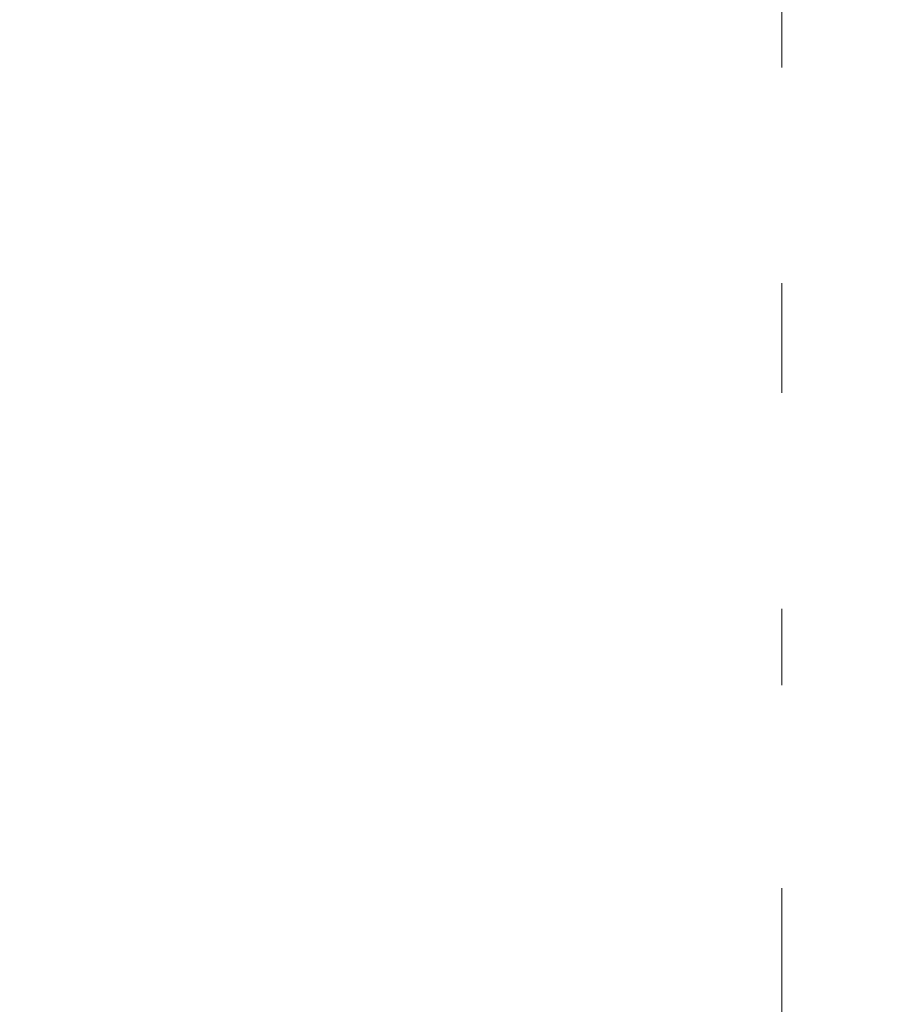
# Model space of a CAD drawing. Header units: inches. Extents: x 110711 to 158499, y 12149 to 19253.
# Tile 41 of 46: x 124664 to 124721, y 17533 to 17597. Entities that reach past the tile are written whole.
import ezdxf

# ---------------------------------------------------------------- set-up
doc = ezdxf.new("R2010")
doc.units = ezdxf.units.IN
doc.header["$MEASUREMENT"] = 0
doc.layers.add('HVAC TEXT PP', color=7, linetype='Continuous', lineweight=20)
doc.layers.add('PP-HVAC', color=7, linetype='Continuous', lineweight=25)
doc.styles.get("Standard").update_dxf_attribs({"font": 'romans.shx', "height": 6})

msp = doc.modelspace()

# ---------------------------------------------------------------- linework, layer by layer
at = {"layer": 'HVAC TEXT PP'}
msp.add_lwpolyline([(122775.665, 18714.537), (124713.599, 18714.537), (124713.599, 17319.688), (122775.665, 17319.688)], close=True, dxfattribs=at)

# ---------------------------------------------------------------- next in the draw order: texts
at = {"layer": 'PP-HVAC', "linetype": 'Continuous', "ltscale": 10, "char_height": 6.3082, "width": 442.57216, "attachment_point": 1, "bg_fill": 2}
for s, insert in [('\\pi6.1079;{\\fCentury Gothic|b1|i0|c0|p34;CASSETTE AC }', (124523.45, 17590.264)), ('\\pi6.1079;{\\fCentury Gothic|b1|i0|c0|p34;IN LINE  FAN }', (124526.565, 17569.104)), ('\\pi6.1079;{\\fCentury Gothic|b1|i0|c0|p34;EXHAUST AIR DUCT}', (124521.925, 17549.529))]:
    msp.add_mtext(s, dxfattribs=dict(at, insert=insert))

# ---------------------------------------------------------------- next in the draw order: texts
for s, insert in [('\\pi6.1079;{\\fCentury Gothic|b1|i0|c0|p34;0.4}', (124497.975, 17588.866)), ('\\pi6.1079;{\\fCentury Gothic|b1|i0|c0|p34;0.5}', (124497.975, 17567.706)), ('\\pi6.1079;{\\fCentury Gothic|b1|i0|c0|p34;0.6}', (124497.975, 17550.094))]:
    msp.add_mtext(s, dxfattribs=dict(at, insert=insert))

doc.saveas('drawing.dxf')
